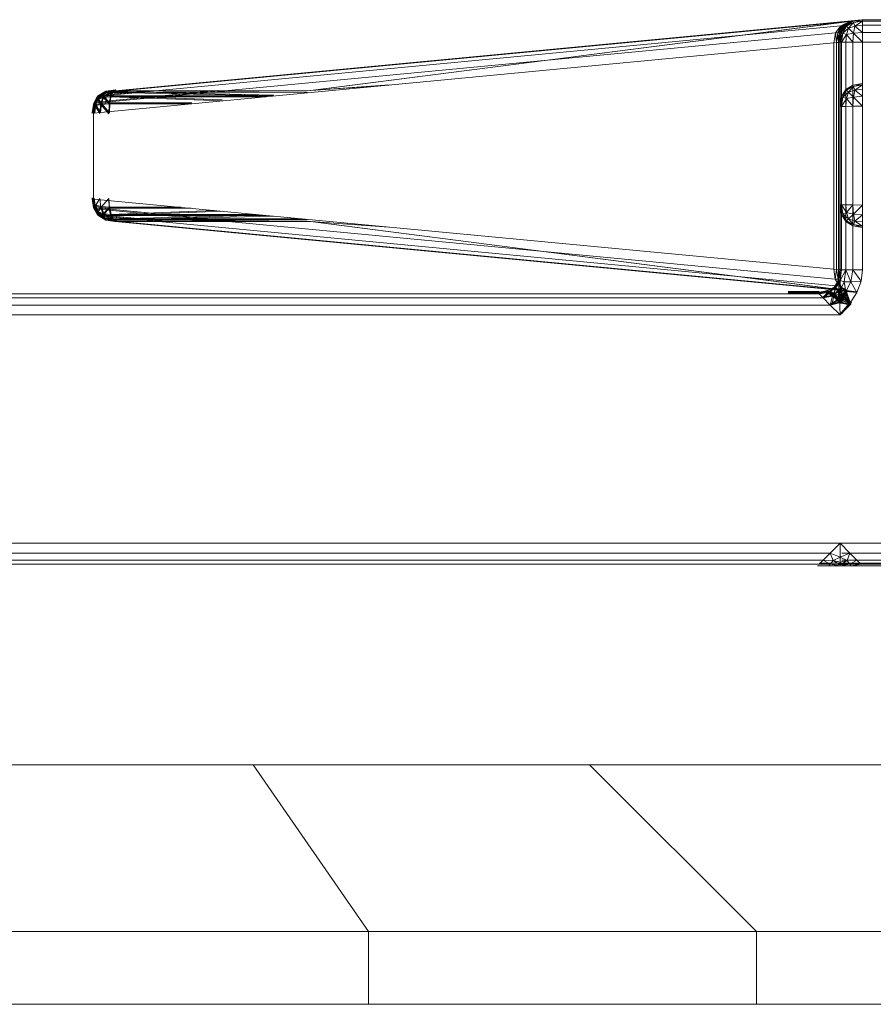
# Model space of a CAD drawing. Header units: millimetres. Extents: x 1 to 3476, y -521 to 159.
# Tile 56 of 130: x 1754 to 1777, y 133 to 159. Entities that reach past the tile are written whole.
import ezdxf

# ---------------------------------------------------------------- set-up
doc = ezdxf.new("R2010")
doc.units = ezdxf.units.MM
doc.layers.add('VG491211CA_dwg', color=8, linetype='Continuous', lineweight=9)

# ---------------------------------------------------------------- blocks, each defined once
blk = doc.blocks.new('VG491211CA_dwg-300031-Północ')
at = {"color": 18, "lineweight": 9}
for p, q in [((-150.693, 156.844), (-130.865, 158.727)), ((-130.624, 158.845), (-150.511, 156.956)), ((-150.258, 156.992), (-130.303, 158.889)), ((-130.287, 158.889), (-150.257, 156.992)), ((-130.287, 158.889), (-145.038, 156.997)), ((-145.031, 156.997), (-130.303, 158.889)), ((-131.01, 158.537), (-130.865, 158.727)), ((-130.865, 158.727), (-130.951, 158.541)), ((-130.842, 158.711), (-130.951, 158.541)), ((-130.902, 158.543), (-130.778, 158.717)), ((-130.842, 158.711), (-130.902, 158.543)), ((-130.902, 158.543), (-130.818, 158.695)), ((-130.87, 158.548), (-130.737, 158.739)), ((-130.87, 158.548), (-130.778, 158.717)), ((-130.624, 158.845), (-130.865, 158.727)), ((-130.865, 158.727), (-130.842, 158.711)), ((-130.849, 158.552), (-130.737, 158.74)), ((-130.737, 158.739), (-130.849, 158.552)), ((-130.849, 158.552), (-130.718, 158.721)), ((-130.624, 158.845), (-130.842, 158.711)), ((-130.605, 158.839), (-130.842, 158.711)), ((-130.842, 158.711), (-130.818, 158.695)), ((-130.605, 158.839), (-130.818, 158.695)), ((-130.818, 158.695), (-130.778, 158.717)), ((-130.718, 158.721), (-130.812, 158.533)), ((-130.812, 158.533), (-130.662, 158.665)), ((-130.549, 158.852), (-130.778, 158.717)), ((-130.778, 158.717), (-130.605, 158.839)), ((-130.778, 158.717), (-130.737, 158.739)), ((-130.737, 158.739), (-130.549, 158.852)), ((-130.737, 158.74), (-130.549, 158.852)), ((-130.718, 158.721), (-130.737, 158.74)), ((-130.549, 158.852), (-130.718, 158.721)), ((-130.531, 158.815), (-130.718, 158.721)), ((-130.662, 158.665), (-130.718, 158.721)), ((-130.662, 158.665), (-130.718, 158.496)), ((-130.531, 158.815), (-130.662, 158.665)), ((-130.493, 158.721), (-130.662, 158.665)), ((-130.531, 158.533), (-130.662, 158.665)), ((-130.287, 158.889), (-130.624, 158.845)), ((-130.605, 158.839), (-130.624, 158.845)), ((-130.287, 158.889), (-130.605, 158.839)), ((-130.549, 158.852), (-130.605, 158.839)), ((-130.549, 158.852), (-130.287, 158.89)), ((-130.549, 158.852), (-130.287, 158.889)), ((-130.531, 158.815), (-130.549, 158.852)), ((-130.287, 158.89), (-130.531, 158.815)), ((-130.287, 158.852), (-130.531, 158.815)), ((-130.493, 158.721), (-130.531, 158.815)), ((-130.531, 158.533), (-130.493, 158.721)), ((-130.287, 158.852), (-130.493, 158.721)), ((-130.287, 158.74), (-130.493, 158.721)), ((-130.287, 158.552), (-130.493, 158.721)), ((-118.16, 158.89), (-130.303, 158.889)), ((-118.16, 158.89), (-130.287, 158.89)), ((-130.287, 158.89), (-130.287, 158.852)), ((-130.287, 158.889), (-118.16, 158.89)), ((-118.16, 158.852), (-130.287, 158.852)), ((-130.287, 158.852), (-130.287, 158.74)), ((-118.16, 158.74), (-130.287, 158.74)), ((-130.287, 158.74), (-130.287, 158.552)), ((-150.802, 156.657), (-131.01, 158.537)), ((-131.058, 158.273), (-131.01, 158.537)), ((-131.01, 158.537), (-130.951, 158.541)), ((-131.01, 158.537), (-130.983, 158.28)), ((-130.951, 158.541), (-130.983, 158.28)), ((-130.951, 158.541), (-130.902, 158.543)), ((-130.951, 158.541), (-130.93, 158.285)), ((-130.93, 158.285), (-130.87, 158.548)), ((-130.93, 158.285), (-130.902, 158.543)), ((-130.902, 158.543), (-130.87, 158.548)), ((-130.898, 158.289), (-130.849, 158.552)), ((-130.898, 158.289), (-130.87, 158.548)), ((-130.849, 158.552), (-130.887, 158.29)), ((-130.887, 158.29), (-130.849, 158.552)), ((-130.887, 158.29), (-130.812, 158.533)), ((-130.87, 158.548), (-130.849, 158.552)), ((-130.849, 158.552), (-130.812, 158.533)), ((-130.812, 158.533), (-130.849, 158.29)), ((-130.849, 158.29), (-130.718, 158.496)), ((-130.812, 158.533), (-130.718, 158.496)), ((-130.718, 158.496), (-130.737, 158.29)), ((-130.718, 158.496), (-130.531, 158.533)), ((-130.549, 158.29), (-130.718, 158.496)), ((-130.549, 158.29), (-130.531, 158.533)), ((-130.531, 158.533), (-130.287, 158.552)), ((-130.287, 158.29), (-130.531, 158.533)), ((-130.287, 158.552), (-118.16, 158.552)), ((-130.287, 158.552), (-130.287, 158.29)), ((-150.838, 156.395), (-131.058, 158.273)), ((-130.983, 158.28), (-131.058, 158.273)), ((-131.058, 158.273), (-131.058, 152.22)), ((-130.93, 158.285), (-130.983, 158.28)), ((-130.983, 158.28), (-130.983, 152.213)), ((-130.898, 158.289), (-130.93, 158.285)), ((-130.93, 152.208), (-130.93, 158.285)), ((-130.887, 158.29), (-130.898, 158.289)), ((-130.898, 152.205), (-130.898, 158.289)), ((-130.887, 152.204), (-130.887, 158.29)), ((-130.887, 158.29), (-130.887, 152.204)), ((-130.849, 158.29), (-130.887, 158.29)), ((-130.849, 158.29), (-130.849, 152.204)), ((-130.737, 158.29), (-130.849, 158.29)), ((-130.549, 158.29), (-130.737, 158.29)), ((-130.737, 158.29), (-130.737, 152.204)), ((-130.549, 152.204), (-130.549, 158.29)), ((-130.287, 158.29), (-130.549, 158.29)), ((-130.287, 152.204), (-130.287, 158.29)), ((-130.287, 158.29), (-118.16, 158.29)), ((-145.038, 156.997), (-142.929, 157.146)), ((-145.038, 156.997), (-143.094, 157.13)), ((-142.946, 157.144), (-145.031, 156.997)), ((-130.55, 157.142), (-130.737, 157.026)), ((-130.737, 157.026), (-130.55, 157.142)), ((-130.55, 157.142), (-130.718, 157.007)), ((-130.55, 157.142), (-130.718, 157.007)), ((-130.531, 157.104), (-130.718, 157.007)), ((-130.718, 157.007), (-130.531, 157.104)), ((-130.531, 157.104), (-130.662, 156.952)), ((-130.531, 157.104), (-130.662, 156.952)), ((-130.287, 157.184), (-130.55, 157.142)), ((-130.55, 157.142), (-130.287, 157.184)), ((-130.531, 157.104), (-130.55, 157.142)), ((-130.55, 157.142), (-130.531, 157.104)), ((-130.287, 157.184), (-130.531, 157.104)), ((-130.287, 157.184), (-130.531, 157.104)), ((-130.287, 157.147), (-130.531, 157.104)), ((-130.531, 157.104), (-130.287, 157.147)), ((-130.493, 157.011), (-130.531, 157.104)), ((-130.531, 157.104), (-130.493, 157.011)), ((-130.287, 157.147), (-130.493, 157.011)), ((-130.287, 157.147), (-130.493, 157.011)), ((-150.735, 156.82), (-150.836, 156.632)), ((-150.835, 156.632), (-150.734, 156.82)), ((-150.732, 156.846), (-150.833, 156.658)), ((-150.819, 156.658), (-150.718, 156.846)), ((-147.248, 156.995), (-150.803, 156.657)), ((-150.803, 156.657), (-150.694, 156.844)), ((-150.803, 156.657), (-150.735, 156.82)), ((-150.693, 156.844), (-150.802, 156.657)), ((-150.802, 156.657), (-150.734, 156.82)), ((-147.517, 156.995), (-150.8, 156.683)), ((-150.8, 156.683), (-150.691, 156.87)), ((-150.8, 156.683), (-150.732, 156.846)), ((-150.786, 156.683), (-147.5, 156.995)), ((-150.677, 156.87), (-150.786, 156.683)), ((-150.786, 156.683), (-150.718, 156.846)), ((-150.512, 156.956), (-150.735, 156.82)), ((-150.564, 156.912), (-150.735, 156.82)), ((-150.735, 156.82), (-150.694, 156.844)), ((-150.728, 156.759), (-150.735, 156.82)), ((-150.511, 156.956), (-150.734, 156.82)), ((-150.734, 156.82), (-150.563, 156.912)), ((-150.734, 156.82), (-150.693, 156.844)), ((-150.727, 156.759), (-150.734, 156.82)), ((-150.509, 156.982), (-150.732, 156.846)), ((-150.561, 156.938), (-150.732, 156.846)), ((-150.732, 156.846), (-150.691, 156.87)), ((-150.725, 156.785), (-150.732, 156.846)), ((-150.564, 156.912), (-150.728, 156.759)), ((-150.563, 156.912), (-150.727, 156.759)), ((-150.561, 156.938), (-150.725, 156.785)), ((-150.725, 156.785), (-150.578, 156.84)), ((-150.496, 156.982), (-150.718, 156.846)), ((-150.718, 156.846), (-150.547, 156.938)), ((-150.718, 156.846), (-150.677, 156.87)), ((-150.712, 156.785), (-150.718, 156.846)), ((-150.547, 156.938), (-150.712, 156.785)), ((-150.565, 156.84), (-150.712, 156.785)), ((-150.694, 156.844), (-149.127, 156.993)), ((-150.694, 156.844), (-150.512, 156.956)), ((-150.511, 156.956), (-150.693, 156.844)), ((-150.691, 156.87), (-149.398, 156.993)), ((-150.691, 156.87), (-150.509, 156.982)), ((-150.677, 156.87), (-149.383, 156.993)), ((-150.496, 156.982), (-150.677, 156.87)), ((-150.641, 156.65), (-150.578, 156.84)), ((-150.565, 156.84), (-150.628, 156.65)), ((-150.333, 156.949), (-150.581, 156.814)), ((-150.581, 156.814), (-150.564, 156.912)), ((-150.581, 156.814), (-150.386, 156.832)), ((-150.332, 156.949), (-150.58, 156.814)), ((-150.563, 156.912), (-150.58, 156.814)), ((-150.385, 156.832), (-150.58, 156.814)), ((-150.33, 156.975), (-150.578, 156.84)), ((-150.578, 156.84), (-150.561, 156.938)), ((-150.578, 156.84), (-150.384, 156.858)), ((-150.416, 156.668), (-150.578, 156.84)), ((-150.317, 156.975), (-150.565, 156.84)), ((-150.547, 156.938), (-150.565, 156.84)), ((-150.37, 156.858), (-150.565, 156.84)), ((-150.403, 156.668), (-150.565, 156.84)), ((-150.258, 156.992), (-150.564, 156.912)), ((-150.564, 156.912), (-150.512, 156.956)), ((-150.333, 156.949), (-150.564, 156.912)), ((-150.257, 156.992), (-150.563, 156.912)), ((-150.511, 156.956), (-150.563, 156.912)), ((-150.563, 156.912), (-150.332, 156.949)), ((-150.255, 157.018), (-150.561, 156.938)), ((-150.561, 156.938), (-150.509, 156.982)), ((-150.33, 156.975), (-150.561, 156.938)), ((-150.242, 157.018), (-150.547, 156.938)), ((-150.496, 156.982), (-150.547, 156.938)), ((-150.547, 156.938), (-150.317, 156.975)), ((-150.512, 156.956), (-150.258, 156.992)), ((-150.257, 156.992), (-150.511, 156.956)), ((-150.509, 156.982), (-150.255, 157.018)), ((-150.242, 157.018), (-150.496, 156.982)), ((-150.386, 156.832), (-150.418, 156.642)), ((-150.417, 156.642), (-150.385, 156.832)), ((-150.384, 156.858), (-150.416, 156.668)), ((-150.403, 156.668), (-150.37, 156.858)), ((-150.333, 156.949), (-150.386, 156.832)), ((-150.386, 156.832), (-146.222, 156.833)), ((-150.386, 156.832), (-147.393, 156.722)), ((-150.385, 156.832), (-150.332, 156.949)), ((-146.222, 156.833), (-150.385, 156.832)), ((-147.394, 156.722), (-150.385, 156.832)), ((-150.33, 156.975), (-150.384, 156.858)), ((-150.384, 156.858), (-146.199, 156.859)), ((-150.384, 156.858), (-147.406, 156.745)), ((-150.37, 156.858), (-150.317, 156.975)), ((-146.199, 156.859), (-150.37, 156.858)), ((-147.404, 156.745), (-150.37, 156.858)), ((-146.023, 156.852), (-150.333, 156.949)), ((-150.332, 156.949), (-150.257, 156.992)), ((-150.332, 156.949), (-145.132, 156.952)), ((-150.332, 156.949), (-146.024, 156.852)), ((-146.032, 156.875), (-150.33, 156.975)), ((-150.317, 156.975), (-146.032, 156.875)), ((-145.031, 156.997), (-150.258, 156.992)), ((-150.257, 156.992), (-145.038, 156.997)), ((-150.257, 156.992), (-145.132, 156.952)), ((-130.887, 156.573), (-130.85, 156.836)), ((-130.85, 156.836), (-130.887, 156.573)), ((-130.887, 156.573), (-130.812, 156.818)), ((-130.887, 156.573), (-130.812, 156.818)), ((-130.85, 156.836), (-130.737, 157.026)), ((-130.737, 157.026), (-130.85, 156.836)), ((-130.85, 156.836), (-130.718, 157.007)), ((-130.85, 156.836), (-130.718, 157.007)), ((-130.812, 156.818), (-130.85, 156.836)), ((-130.85, 156.836), (-130.812, 156.818)), ((-130.85, 156.573), (-130.812, 156.818)), ((-130.812, 156.818), (-130.85, 156.573)), ((-130.812, 156.818), (-130.718, 157.007)), ((-130.718, 157.007), (-130.812, 156.818)), ((-130.812, 156.818), (-130.662, 156.952)), ((-130.812, 156.818), (-130.662, 156.952)), ((-130.718, 156.782), (-130.812, 156.818)), ((-130.812, 156.818), (-130.718, 156.782)), ((-130.737, 157.026), (-130.718, 157.007)), ((-130.718, 157.007), (-130.737, 157.026)), ((-130.718, 157.007), (-130.662, 156.952)), ((-130.662, 156.952), (-130.718, 157.007)), ((-130.662, 156.952), (-130.718, 156.782)), ((-130.718, 156.782), (-130.662, 156.952)), ((-130.718, 156.782), (-130.531, 156.823)), ((-130.531, 156.823), (-130.718, 156.782)), ((-130.493, 157.011), (-130.662, 156.952)), ((-130.662, 156.952), (-130.493, 157.011)), ((-130.531, 156.823), (-130.662, 156.952)), ((-130.531, 156.823), (-130.662, 156.952)), ((-130.55, 156.579), (-130.531, 156.823)), ((-130.531, 156.823), (-130.55, 156.579)), ((-130.531, 156.823), (-130.493, 157.011)), ((-130.493, 157.011), (-130.531, 156.823)), ((-130.531, 156.823), (-130.287, 156.847)), ((-130.287, 156.847), (-130.531, 156.823)), ((-130.287, 156.584), (-130.531, 156.823)), ((-130.287, 156.584), (-130.531, 156.823)), ((-130.287, 157.034), (-130.493, 157.011)), ((-130.493, 157.011), (-130.287, 157.034)), ((-130.287, 156.847), (-130.493, 157.011)), ((-130.287, 156.847), (-130.493, 157.011)), ((-150.836, 156.632), (-150.878, 156.388)), ((-150.878, 156.388), (-150.799, 156.589)), ((-150.877, 156.388), (-150.835, 156.632)), ((-150.877, 156.388), (-150.798, 156.589)), ((-150.833, 156.658), (-150.875, 156.414)), ((-150.875, 156.414), (-150.796, 156.615)), ((-150.861, 156.414), (-150.819, 156.658)), ((-150.861, 156.414), (-150.782, 156.615)), ((-150.839, 156.395), (-150.803, 156.657)), ((-150.839, 156.395), (-150.836, 156.632)), ((-150.802, 156.657), (-150.838, 156.395)), ((-150.838, 156.395), (-150.835, 156.632)), ((-150.836, 156.632), (-150.728, 156.759)), ((-150.836, 156.421), (-150.8, 156.683)), ((-150.836, 156.421), (-150.833, 156.658)), ((-150.803, 156.657), (-150.836, 156.632)), ((-150.836, 156.632), (-150.799, 156.589)), ((-150.835, 156.632), (-150.727, 156.759)), ((-150.835, 156.632), (-150.802, 156.657)), ((-150.798, 156.589), (-150.835, 156.632)), ((-150.833, 156.658), (-150.725, 156.785)), ((-150.8, 156.683), (-150.833, 156.658)), ((-150.833, 156.658), (-150.796, 156.615)), ((-150.786, 156.683), (-150.822, 156.421)), ((-150.822, 156.421), (-150.819, 156.658)), ((-150.822, 156.383), (-150.799, 156.589)), ((-150.798, 156.589), (-150.821, 156.383)), ((-150.819, 156.658), (-150.712, 156.785)), ((-150.819, 156.658), (-150.786, 156.683)), ((-150.782, 156.615), (-150.819, 156.658)), ((-150.819, 156.409), (-150.796, 156.615)), ((-150.782, 156.615), (-150.806, 156.409)), ((-150.799, 156.589), (-150.728, 156.759)), ((-150.799, 156.589), (-150.644, 156.624)), ((-150.673, 156.38), (-150.799, 156.589)), ((-150.727, 156.759), (-150.798, 156.589)), ((-150.643, 156.624), (-150.798, 156.589)), ((-150.672, 156.38), (-150.798, 156.589)), ((-150.796, 156.615), (-150.725, 156.785)), ((-150.796, 156.615), (-150.641, 156.65)), ((-150.67, 156.406), (-150.796, 156.615)), ((-150.712, 156.785), (-150.782, 156.615)), ((-150.628, 156.65), (-150.782, 156.615)), ((-150.656, 156.406), (-150.782, 156.615)), ((-150.728, 156.759), (-150.581, 156.814)), ((-150.644, 156.624), (-150.728, 156.759)), ((-150.58, 156.814), (-150.727, 156.759)), ((-150.643, 156.624), (-150.727, 156.759)), ((-150.641, 156.65), (-150.725, 156.785)), ((-150.628, 156.65), (-150.712, 156.785)), ((-150.673, 156.38), (-150.644, 156.624)), ((-150.643, 156.624), (-150.672, 156.38)), ((-150.67, 156.406), (-150.641, 156.65)), ((-150.628, 156.65), (-150.656, 156.406)), ((-150.644, 156.624), (-150.581, 156.814)), ((-150.644, 156.624), (-150.418, 156.642)), ((-150.429, 156.379), (-150.644, 156.624)), ((-150.58, 156.814), (-150.643, 156.624)), ((-150.417, 156.642), (-150.643, 156.624)), ((-150.428, 156.379), (-150.643, 156.624)), ((-150.641, 156.65), (-150.416, 156.668)), ((-150.427, 156.405), (-150.641, 156.65)), ((-150.403, 156.668), (-150.628, 156.65)), ((-150.413, 156.405), (-150.628, 156.65)), ((-150.418, 156.642), (-150.581, 156.814)), ((-150.417, 156.642), (-150.58, 156.814)), ((-150.418, 156.642), (-150.429, 156.379)), ((-150.428, 156.379), (-150.417, 156.642)), ((-150.416, 156.668), (-150.427, 156.405)), ((-150.418, 156.642), (-148.232, 156.642)), ((-148.232, 156.642), (-150.417, 156.642)), ((-150.416, 156.668), (-148.213, 156.668)), ((-150.413, 156.405), (-150.403, 156.668)), ((-148.213, 156.668), (-150.403, 156.668)), ((-130.887, 153.948), (-130.887, 156.573)), ((-130.887, 156.573), (-130.85, 156.573)), ((-130.887, 156.573), (-130.887, 153.948)), ((-130.85, 156.573), (-130.887, 156.573)), ((-130.85, 156.573), (-130.718, 156.782)), ((-130.85, 156.573), (-130.718, 156.782)), ((-130.85, 156.573), (-130.737, 156.575)), ((-130.737, 156.575), (-130.85, 156.573)), ((-130.85, 153.947), (-130.85, 156.573)), ((-130.85, 156.573), (-130.85, 153.947)), ((-130.718, 156.782), (-130.737, 156.575)), ((-130.737, 156.575), (-130.718, 156.782)), ((-130.55, 156.579), (-130.737, 156.575)), ((-130.737, 156.575), (-130.55, 156.579)), ((-130.737, 156.575), (-130.737, 153.945)), ((-130.737, 153.945), (-130.737, 156.575)), ((-130.55, 156.579), (-130.718, 156.782)), ((-130.55, 156.579), (-130.718, 156.782)), ((-130.287, 156.584), (-130.55, 156.579)), ((-130.55, 156.579), (-130.287, 156.584)), ((-130.55, 153.941), (-130.55, 156.579)), ((-130.55, 156.579), (-130.55, 153.941)), ((-150.838, 154.098), (-150.838, 156.395)), ((-150.878, 154.105), (-150.799, 153.904)), ((-150.878, 154.105), (-150.836, 153.861)), ((-150.835, 153.861), (-150.877, 154.105)), ((-150.877, 154.105), (-150.798, 153.904)), ((-150.875, 154.131), (-150.833, 153.887)), ((-150.819, 153.887), (-150.861, 154.131)), ((-150.803, 153.836), (-150.839, 154.098)), ((-150.839, 154.098), (-150.836, 153.861)), ((-131.058, 152.22), (-150.838, 154.098)), ((-150.838, 154.098), (-150.802, 153.836)), ((-150.838, 154.098), (-150.835, 153.861)), ((-150.8, 153.862), (-150.836, 154.124)), ((-150.836, 154.124), (-150.833, 153.887)), ((-150.796, 153.93), (-150.833, 153.887)), ((-150.822, 154.124), (-150.786, 153.862)), ((-150.822, 154.124), (-150.819, 153.887)), ((-150.799, 153.904), (-150.822, 154.11)), ((-150.821, 154.11), (-150.798, 153.904)), ((-150.819, 153.887), (-150.782, 153.93)), ((-150.673, 154.113), (-150.799, 153.904)), ((-150.672, 154.113), (-150.798, 153.904)), ((-150.725, 153.76), (-150.796, 153.93)), ((-150.641, 153.895), (-150.796, 153.93)), ((-150.782, 153.93), (-150.712, 153.76)), ((-150.782, 153.93), (-150.628, 153.895)), ((-150.644, 153.869), (-150.673, 154.113)), ((-150.672, 154.113), (-150.643, 153.869)), ((-150.429, 154.114), (-150.644, 153.869)), ((-150.428, 154.114), (-150.643, 153.869)), ((-150.429, 154.114), (-150.418, 153.851)), ((-150.417, 153.851), (-150.428, 154.114)), ((-130.887, 153.948), (-130.85, 153.685)), ((-130.85, 153.685), (-130.887, 153.948)), ((-130.85, 153.947), (-130.887, 153.948)), ((-130.887, 153.948), (-130.85, 153.947)), ((-130.887, 153.948), (-130.812, 153.703)), ((-130.887, 153.948), (-130.812, 153.703)), ((-130.737, 153.945), (-130.85, 153.947)), ((-130.85, 153.947), (-130.737, 153.945)), ((-130.812, 153.703), (-130.85, 153.947)), ((-130.85, 153.947), (-130.718, 153.738)), ((-130.85, 153.947), (-130.718, 153.738)), ((-130.85, 153.947), (-130.812, 153.703)), ((-130.737, 153.945), (-130.55, 153.941)), ((-130.55, 153.941), (-130.737, 153.945)), ((-130.737, 153.945), (-130.718, 153.738)), ((-130.718, 153.738), (-130.737, 153.945)), ((-130.55, 153.941), (-130.718, 153.738)), ((-130.55, 153.941), (-130.718, 153.738)), ((-130.55, 153.941), (-130.287, 153.936)), ((-130.287, 153.936), (-130.55, 153.941)), ((-130.531, 153.697), (-130.55, 153.941)), ((-130.55, 153.941), (-130.531, 153.697)), ((-130.287, 153.936), (-130.531, 153.697)), ((-130.287, 153.936), (-130.531, 153.697)), ((-150.799, 153.904), (-150.836, 153.861)), ((-150.836, 153.861), (-150.728, 153.734)), ((-150.836, 153.861), (-150.735, 153.673)), ((-150.836, 153.861), (-150.803, 153.836)), ((-150.835, 153.861), (-150.798, 153.904)), ((-150.734, 153.673), (-150.835, 153.861)), ((-150.835, 153.861), (-150.727, 153.734)), ((-150.802, 153.836), (-150.835, 153.861)), ((-150.833, 153.887), (-150.725, 153.76)), ((-150.833, 153.887), (-150.732, 153.699)), ((-150.833, 153.887), (-150.8, 153.862)), ((-150.718, 153.699), (-150.819, 153.887)), ((-150.819, 153.887), (-150.712, 153.76)), ((-150.786, 153.862), (-150.819, 153.887)), ((-150.803, 153.836), (-147.248, 153.498)), ((-150.694, 153.649), (-150.803, 153.836)), ((-150.803, 153.836), (-150.735, 153.673)), ((-131.019, 151.957), (-150.802, 153.836)), ((-150.802, 153.836), (-150.693, 153.649)), ((-150.802, 153.836), (-150.734, 153.673)), ((-150.8, 153.862), (-147.239, 153.524)), ((-150.691, 153.675), (-150.8, 153.862)), ((-150.8, 153.862), (-150.732, 153.699)), ((-150.728, 153.734), (-150.799, 153.904)), ((-150.644, 153.869), (-150.799, 153.904)), ((-150.798, 153.904), (-150.727, 153.734)), ((-150.798, 153.904), (-150.643, 153.869)), ((-146.946, 153.498), (-150.786, 153.862)), ((-150.786, 153.862), (-150.677, 153.675)), ((-150.786, 153.862), (-150.718, 153.699)), ((-150.735, 153.673), (-150.728, 153.734)), ((-150.694, 153.649), (-150.735, 153.673)), ((-150.735, 153.673), (-150.564, 153.581)), ((-150.512, 153.537), (-150.735, 153.673)), ((-150.727, 153.734), (-150.734, 153.673)), ((-150.734, 153.673), (-150.693, 153.649)), ((-150.563, 153.581), (-150.734, 153.673)), ((-150.511, 153.537), (-150.734, 153.673)), ((-150.732, 153.699), (-150.725, 153.76)), ((-150.691, 153.675), (-150.732, 153.699)), ((-150.732, 153.699), (-150.561, 153.607)), ((-150.509, 153.563), (-150.732, 153.699)), ((-150.644, 153.869), (-150.728, 153.734)), ((-150.564, 153.581), (-150.728, 153.734)), ((-150.581, 153.679), (-150.728, 153.734)), ((-150.643, 153.869), (-150.727, 153.734)), ((-150.727, 153.734), (-150.58, 153.679)), ((-150.563, 153.581), (-150.727, 153.734)), ((-150.641, 153.895), (-150.725, 153.76)), ((-150.561, 153.607), (-150.725, 153.76)), ((-150.578, 153.705), (-150.725, 153.76)), ((-150.712, 153.76), (-150.718, 153.699)), ((-150.718, 153.699), (-150.677, 153.675)), ((-150.547, 153.607), (-150.718, 153.699)), ((-150.496, 153.563), (-150.718, 153.699)), ((-150.628, 153.895), (-150.712, 153.76)), ((-150.712, 153.76), (-150.565, 153.705)), ((-150.547, 153.607), (-150.712, 153.76)), ((-149.122, 153.526), (-150.691, 153.675)), ((-150.509, 153.563), (-150.691, 153.675)), ((-150.677, 153.675), (-148.829, 153.5)), ((-150.677, 153.675), (-150.496, 153.563)), ((-150.581, 153.679), (-150.644, 153.869)), ((-150.418, 153.851), (-150.644, 153.869)), ((-150.643, 153.869), (-150.58, 153.679)), ((-150.643, 153.869), (-150.417, 153.851)), ((-150.578, 153.705), (-150.641, 153.895)), ((-150.416, 153.877), (-150.641, 153.895)), ((-150.628, 153.895), (-150.565, 153.705)), ((-150.628, 153.895), (-150.403, 153.877)), ((-150.418, 153.851), (-150.581, 153.679)), ((-150.564, 153.581), (-150.581, 153.679)), ((-150.333, 153.544), (-150.581, 153.679)), ((-150.386, 153.661), (-150.581, 153.679)), ((-150.417, 153.851), (-150.58, 153.679)), ((-150.58, 153.679), (-150.563, 153.581)), ((-150.58, 153.679), (-150.385, 153.661)), ((-150.332, 153.544), (-150.58, 153.679)), ((-150.416, 153.877), (-150.578, 153.705)), ((-150.561, 153.607), (-150.578, 153.705)), ((-150.33, 153.57), (-150.578, 153.705)), ((-150.384, 153.687), (-150.578, 153.705)), ((-150.403, 153.877), (-150.565, 153.705)), ((-150.565, 153.705), (-150.547, 153.607)), ((-150.565, 153.705), (-150.37, 153.687)), ((-150.317, 153.57), (-150.565, 153.705)), ((-148.232, 153.851), (-150.418, 153.851)), ((-150.418, 153.851), (-150.386, 153.661)), ((-150.417, 153.851), (-148.232, 153.851)), ((-150.385, 153.661), (-150.417, 153.851)), ((-148.506, 153.877), (-150.416, 153.877)), ((-150.416, 153.877), (-150.384, 153.687)), ((-150.403, 153.877), (-148.506, 153.877)), ((-150.37, 153.687), (-150.403, 153.877)), ((-147.393, 153.771), (-150.386, 153.661)), ((-146.222, 153.66), (-150.386, 153.661)), ((-150.386, 153.661), (-150.333, 153.544)), ((-150.385, 153.661), (-147.394, 153.771)), ((-150.332, 153.544), (-150.385, 153.661)), ((-150.385, 153.661), (-146.222, 153.66)), ((-147.616, 153.792), (-150.384, 153.687)), ((-146.496, 153.686), (-150.384, 153.687)), ((-150.384, 153.687), (-150.33, 153.57)), ((-150.37, 153.687), (-147.614, 153.792)), ((-150.317, 153.57), (-150.37, 153.687)), ((-150.37, 153.687), (-146.496, 153.686)), ((-150.33, 153.57), (-146.27, 153.664)), ((-146.27, 153.664), (-150.317, 153.57)), ((-130.85, 153.685), (-130.812, 153.703)), ((-130.812, 153.703), (-130.85, 153.685)), ((-130.85, 153.685), (-130.737, 153.495)), ((-130.737, 153.495), (-130.85, 153.685)), ((-130.85, 153.685), (-130.718, 153.513)), ((-130.85, 153.685), (-130.718, 153.513)), ((-130.812, 153.703), (-130.718, 153.738)), ((-130.718, 153.738), (-130.812, 153.703)), ((-130.718, 153.513), (-130.812, 153.703)), ((-130.812, 153.703), (-130.662, 153.568)), ((-130.812, 153.703), (-130.662, 153.568)), ((-130.812, 153.703), (-130.718, 153.513)), ((-130.531, 153.697), (-130.718, 153.738)), ((-130.718, 153.738), (-130.662, 153.568)), ((-130.662, 153.568), (-130.718, 153.738)), ((-130.718, 153.738), (-130.531, 153.697)), ((-130.531, 153.697), (-130.662, 153.568)), ((-130.531, 153.697), (-130.662, 153.568)), ((-130.493, 153.509), (-130.531, 153.697)), ((-130.287, 153.674), (-130.531, 153.697)), ((-130.531, 153.697), (-130.493, 153.509)), ((-130.531, 153.697), (-130.287, 153.674)), ((-130.287, 153.674), (-130.493, 153.509)), ((-130.287, 153.674), (-130.493, 153.509)), ((-149.126, 153.5), (-150.694, 153.649)), ((-150.512, 153.537), (-150.694, 153.649)), ((-150.693, 153.649), (-130.903, 151.77)), ((-150.693, 153.649), (-150.511, 153.537)), ((-150.564, 153.581), (-150.333, 153.544)), ((-150.512, 153.537), (-150.564, 153.581)), ((-150.258, 153.501), (-150.564, 153.581)), ((-150.563, 153.581), (-150.511, 153.537)), ((-150.332, 153.544), (-150.563, 153.581)), ((-150.257, 153.501), (-150.563, 153.581)), ((-150.561, 153.607), (-150.33, 153.57)), ((-150.509, 153.563), (-150.561, 153.607)), ((-150.255, 153.527), (-150.561, 153.607)), ((-150.547, 153.607), (-150.496, 153.563)), ((-150.317, 153.57), (-150.547, 153.607)), ((-150.242, 153.527), (-150.547, 153.607)), ((-150.258, 153.501), (-150.512, 153.537)), ((-150.511, 153.537), (-130.71, 151.657)), ((-150.511, 153.537), (-150.257, 153.501)), ((-150.255, 153.527), (-150.509, 153.563)), ((-150.496, 153.563), (-150.242, 153.527)), ((-150.333, 153.544), (-146.023, 153.641)), ((-146.024, 153.641), (-150.332, 153.544)), ((-145.132, 153.541), (-150.332, 153.544)), ((-150.257, 153.501), (-150.332, 153.544)), ((-145.293, 153.567), (-150.317, 153.57)), ((-130.456, 151.619), (-150.258, 153.501)), ((-150.258, 153.501), (-145.031, 153.496)), ((-145.132, 153.541), (-150.257, 153.501)), ((-145.038, 153.496), (-150.257, 153.501)), ((-150.257, 153.501), (-130.439, 151.619)), ((-145.293, 153.567), (-150.242, 153.527)), ((-142.927, 153.347), (-145.038, 153.496)), ((-145.038, 153.496), (-130.439, 151.619)), ((-145.031, 153.496), (-142.946, 153.349)), ((-130.456, 151.619), (-145.031, 153.496)), ((-130.737, 153.495), (-130.718, 153.513)), ((-130.718, 153.513), (-130.737, 153.495)), ((-130.55, 153.379), (-130.737, 153.495)), ((-130.737, 153.495), (-130.55, 153.379)), ((-130.718, 153.513), (-130.662, 153.568)), ((-130.662, 153.568), (-130.718, 153.513)), ((-130.531, 153.416), (-130.718, 153.513)), ((-130.55, 153.379), (-130.718, 153.513)), ((-130.718, 153.513), (-130.531, 153.416)), ((-130.55, 153.379), (-130.718, 153.513)), ((-130.662, 153.568), (-130.493, 153.509)), ((-130.662, 153.568), (-130.493, 153.509)), ((-130.531, 153.416), (-130.662, 153.568)), ((-130.531, 153.416), (-130.662, 153.568)), ((-130.531, 153.416), (-130.55, 153.379)), ((-130.55, 153.379), (-130.531, 153.416)), ((-130.493, 153.509), (-130.531, 153.416)), ((-130.531, 153.416), (-130.493, 153.509)), ((-130.287, 153.374), (-130.531, 153.416)), ((-130.287, 153.336), (-130.531, 153.416)), ((-130.531, 153.416), (-130.287, 153.374)), ((-130.287, 153.336), (-130.531, 153.416)), ((-130.493, 153.509), (-130.287, 153.486)), ((-130.493, 153.509), (-130.287, 153.486)), ((-130.287, 153.374), (-130.493, 153.509)), ((-130.287, 153.374), (-130.493, 153.509)), ((-130.287, 153.336), (-130.55, 153.379)), ((-130.55, 153.379), (-130.287, 153.336)), ((-131.019, 151.957), (-131.058, 152.22)), ((-131.058, 152.22), (-130.983, 152.213)), ((-130.983, 152.213), (-131.019, 151.957)), ((-130.983, 152.213), (-130.93, 152.208)), ((-130.983, 152.213), (-130.942, 151.953)), ((-130.93, 152.208), (-130.942, 151.953)), ((-130.934, 151.946), (-130.93, 152.208)), ((-130.934, 151.946), (-130.898, 152.205)), ((-130.887, 152.204), (-130.934, 151.946)), ((-130.93, 152.208), (-130.898, 152.205)), ((-130.925, 151.93), (-130.93, 152.208)), ((-130.887, 152.204), (-130.924, 151.941)), ((-130.924, 151.941), (-130.887, 152.204)), ((-130.849, 152.204), (-130.924, 151.941)), ((-130.898, 152.205), (-130.887, 152.204)), ((-130.737, 152.204), (-130.888, 151.92)), ((-130.849, 152.204), (-130.888, 151.92)), ((-130.887, 152.204), (-130.849, 152.204)), ((-130.849, 152.204), (-130.737, 152.204)), ((-130.737, 152.204), (-130.774, 151.884)), ((-130.737, 152.204), (-130.549, 152.204)), ((-130.602, 151.889), (-130.737, 152.204)), ((-130.602, 151.889), (-130.549, 152.204)), ((-130.549, 152.204), (-130.287, 152.204)), ((-130.324, 151.904), (-130.549, 152.204)), ((-130.324, 151.904), (-130.287, 152.204)), ((-131.037, 151.754), (-130.934, 151.946)), ((-130.924, 151.941), (-131.037, 151.754)), ((-131.037, 151.754), (-130.924, 151.941)), ((-130.888, 151.92), (-131.037, 151.754)), ((-130.903, 151.77), (-131.019, 151.957)), ((-130.942, 151.953), (-131.019, 151.957)), ((-131.007, 151.732), (-130.934, 151.946)), ((-131.007, 151.732), (-130.925, 151.93)), ((-130.888, 151.92), (-131.002, 151.723)), ((-130.942, 151.953), (-130.862, 151.739)), ((-130.925, 151.93), (-130.942, 151.953)), ((-130.942, 151.953), (-130.903, 151.77)), ((-130.934, 151.946), (-130.925, 151.93)), ((-130.924, 151.941), (-130.934, 151.946)), ((-130.919, 151.667), (-130.925, 151.93)), ((-130.925, 151.93), (-130.862, 151.739)), ((-130.888, 151.92), (-130.924, 151.941)), ((-130.774, 151.884), (-130.888, 151.92)), ((-130.888, 151.92), (-130.887, 151.661)), ((-130.774, 151.884), (-130.887, 151.661)), ((-130.602, 151.889), (-130.774, 151.884)), ((-130.731, 151.623), (-130.774, 151.884)), ((-130.731, 151.623), (-130.602, 151.889)), ((-130.324, 151.904), (-130.602, 151.889)), ((-130.437, 151.604), (-130.602, 151.889)), ((-130.437, 151.604), (-130.324, 151.904)), ((-131.449, 151.566), (-200.966, 151.566)), ((-132.273, 151.63), (-131.445, 151.63)), ((-131.445, 151.63), (-132.273, 151.63)), ((-131.478, 151.63), (-132.273, 151.63)), ((-132.273, 151.63), (-131.478, 151.63)), ((-131.503, 151.604), (-132.273, 151.604)), ((-132.273, 151.604), (-131.503, 151.604)), ((-132.273, 151.604), (-131.487, 151.604)), ((-131.487, 151.604), (-132.273, 151.604)), ((-131.407, 151.592), (-132.273, 151.592)), ((-131.503, 151.604), (-131.241, 151.641)), ((-131.241, 151.641), (-131.503, 151.604)), ((-131.487, 151.604), (-131.224, 151.641)), ((-131.224, 151.641), (-131.487, 151.604)), ((-131.241, 151.641), (-131.466, 151.566)), ((-131.466, 151.566), (-131.241, 151.641)), ((-131.449, 151.566), (-131.224, 151.641)), ((-131.224, 151.641), (-131.449, 151.566)), ((-131.195, 151.601), (-131.449, 151.566)), ((-131.337, 151.454), (-131.449, 151.566)), ((-131.216, 151.667), (-131.441, 151.592)), ((-131.441, 151.592), (-131.216, 151.667)), ((-131.408, 151.592), (-131.182, 151.667)), ((-131.182, 151.667), (-131.407, 151.592)), ((-131.152, 151.627), (-131.407, 151.592)), ((-131.353, 151.454), (-131.211, 151.601)), ((-131.189, 151.605), (-131.352, 151.454)), ((-131.337, 151.454), (-131.173, 151.605)), ((-131.195, 151.601), (-131.337, 151.454)), ((-131.298, 151.48), (-131.131, 151.631)), ((-131.152, 151.627), (-131.295, 151.48)), ((-131.211, 151.601), (-131.241, 151.641)), ((-131.224, 151.641), (-131.037, 151.754)), ((-131.037, 151.754), (-131.224, 151.641)), ((-131.173, 151.605), (-131.224, 151.641)), ((-131.224, 151.641), (-131.195, 151.601)), ((-131.103, 151.506), (-131.211, 151.601)), ((-131.037, 151.754), (-131.195, 151.601)), ((-131.002, 151.723), (-131.195, 151.601)), ((-131.195, 151.601), (-131.087, 151.506)), ((-131.189, 151.605), (-131.07, 151.509)), ((-131.078, 151.532), (-131.186, 151.627)), ((-131.173, 151.605), (-131.037, 151.754)), ((-131.173, 151.605), (-131.007, 151.732)), ((-131.054, 151.509), (-131.173, 151.605)), ((-131.164, 151.631), (-131.045, 151.535)), ((-131.152, 151.627), (-131.044, 151.532)), ((-131.014, 151.536), (-131.131, 151.631)), ((-131.103, 151.506), (-130.903, 151.661)), ((-131.002, 151.723), (-131.087, 151.506)), ((-130.887, 151.661), (-131.087, 151.506)), ((-130.935, 151.666), (-131.07, 151.509)), ((-131.054, 151.509), (-131.007, 151.732)), ((-131.054, 151.509), (-130.919, 151.667)), ((-131.037, 151.754), (-131.002, 151.723)), ((-131.007, 151.732), (-131.037, 151.754)), ((-130.919, 151.667), (-131.007, 151.732)), ((-131.002, 151.723), (-130.887, 151.661)), ((-130.917, 151.342), (-130.935, 151.666)), ((-130.862, 151.739), (-130.919, 151.667)), ((-130.919, 151.667), (-130.776, 151.513)), ((-130.903, 151.327), (-130.919, 151.667)), ((-130.918, 151.422), (-130.903, 151.661)), ((-130.747, 151.623), (-130.918, 151.422)), ((-130.894, 151.353), (-130.911, 151.693)), ((-130.71, 151.657), (-130.903, 151.77)), ((-130.903, 151.77), (-130.862, 151.739)), ((-130.901, 151.422), (-130.887, 151.661)), ((-130.901, 151.422), (-130.731, 151.623)), ((-130.892, 151.448), (-130.878, 151.687)), ((-130.722, 151.649), (-130.892, 151.448)), ((-130.731, 151.623), (-130.887, 151.661)), ((-130.862, 151.739), (-130.776, 151.513)), ((-130.862, 151.739), (-130.706, 151.618)), ((-130.71, 151.657), (-130.862, 151.739)), ((-130.859, 151.448), (-130.845, 151.687)), ((-130.859, 151.448), (-130.689, 151.649)), ((-130.792, 151.513), (-130.722, 151.618)), ((-130.706, 151.618), (-130.776, 151.513)), ((-130.641, 151.304), (-130.747, 151.623)), ((-130.624, 151.304), (-130.731, 151.623)), ((-130.437, 151.604), (-130.731, 151.623)), ((-130.616, 151.33), (-130.722, 151.649)), ((-130.71, 151.657), (-130.706, 151.618)), ((-130.624, 151.304), (-130.437, 151.604)), ((-201.079, 151.454), (-131.337, 151.454)), ((-131.353, 151.454), (-131.103, 151.506)), ((-131.07, 151.509), (-131.352, 151.454)), ((-131.337, 151.454), (-131.054, 151.509)), ((-131.087, 151.506), (-131.337, 151.454)), ((-131.337, 151.454), (-131.149, 151.266)), ((-131.045, 151.535), (-131.328, 151.48)), ((-131.328, 151.48), (-131.078, 151.532)), ((-131.298, 151.48), (-131.014, 151.536)), ((-131.044, 151.532), (-131.295, 151.48)), ((-130.918, 151.422), (-131.166, 151.266)), ((-131.163, 151.266), (-130.917, 151.342)), ((-131.149, 151.266), (-131.087, 151.506)), ((-131.149, 151.266), (-130.901, 151.422)), ((-130.903, 151.327), (-131.149, 151.266)), ((-130.892, 151.448), (-131.141, 151.292)), ((-131.141, 151.292), (-130.894, 151.353)), ((-131.107, 151.292), (-131.044, 151.532)), ((-131.107, 151.292), (-130.859, 151.448)), ((-130.918, 151.422), (-131.103, 151.506)), ((-131.087, 151.506), (-130.901, 151.422)), ((-130.892, 151.448), (-131.078, 151.532)), ((-131.07, 151.509), (-130.917, 151.342)), ((-130.903, 151.327), (-131.054, 151.509)), ((-131.045, 151.535), (-130.894, 151.353)), ((-131.044, 151.532), (-130.859, 151.448)), ((-130.736, 151.54), (-131.014, 151.536)), ((-130.866, 151.319), (-131.014, 151.536)), ((-130.641, 151.304), (-130.918, 151.422)), ((-130.917, 151.342), (-130.792, 151.513)), ((-130.917, 151.342), (-130.647, 151.267)), ((-130.776, 151.513), (-130.903, 151.327)), ((-130.634, 151.267), (-130.903, 151.327)), ((-130.641, 151.304), (-130.903, 151.004)), ((-130.901, 151.422), (-130.624, 151.304)), ((-130.887, 151.004), (-130.901, 151.422)), ((-130.894, 151.353), (-130.768, 151.539)), ((-130.894, 151.353), (-130.625, 151.293)), ((-130.616, 151.33), (-130.892, 151.448)), ((-130.887, 151.004), (-130.624, 151.304)), ((-130.616, 151.33), (-130.878, 151.03)), ((-130.878, 151.03), (-130.625, 151.293)), ((-130.736, 151.54), (-130.866, 151.319)), ((-130.598, 151.293), (-130.866, 151.319)), ((-130.859, 151.448), (-130.582, 151.33)), ((-130.598, 151.293), (-130.856, 151.03)), ((-130.845, 151.03), (-130.582, 151.33)), ((-130.647, 151.267), (-130.792, 151.513)), ((-130.634, 151.267), (-130.776, 151.513)), ((-130.625, 151.293), (-130.768, 151.539)), ((-130.598, 151.293), (-130.736, 151.54)), ((-201.266, 151.266), (-131.149, 151.266)), ((-131.149, 151.266), (-130.887, 151.004)), ((-130.898, 151.004), (-130.647, 151.267)), ((-130.634, 151.267), (-130.887, 151.004)), ((-201.529, 151.004), (-130.887, 151.004)), ((-130.887, 144.9), (-201.529, 144.9)), ((-130.887, 144.9), (-131.149, 144.638)), ((-130.887, 144.9), (-130.624, 144.638)), ((-130.624, 144.638), (-130.887, 144.9)), ((-130.887, 144.9), (-130.887, 144.524)), ((-117.56, 144.9), (-130.887, 144.9)), ((-131.149, 144.638), (-201.266, 144.638)), ((-131.337, 144.45), (-201.079, 144.45)), ((-131.449, 144.338), (-131.337, 144.45)), ((-131.149, 144.638), (-131.337, 144.45)), ((-131.337, 144.45), (-131.073, 144.436)), ((-131.337, 144.45), (-131.149, 144.337)), ((-131.149, 144.337), (-131.337, 144.45)), ((-131.149, 144.638), (-130.887, 144.524)), ((-130.887, 144.524), (-131.149, 144.638)), ((-131.149, 144.638), (-131.073, 144.436)), ((-131.073, 144.436), (-130.887, 144.524)), ((-130.887, 144.524), (-131.073, 144.436)), ((-130.887, 144.524), (-130.624, 144.638)), ((-130.624, 144.638), (-130.887, 144.524)), ((-130.887, 144.524), (-130.887, 144.398)), ((-130.887, 144.524), (-130.701, 144.436)), ((-130.701, 144.436), (-130.887, 144.524)), ((-130.887, 144.524), (-130.887, 144.398)), ((-117.298, 144.638), (-130.841, 144.638)), ((-130.84, 144.45), (-117.11, 144.45)), ((-130.624, 144.638), (-130.701, 144.436)), ((-130.624, 144.638), (-130.701, 144.436)), ((-130.437, 144.45), (-130.701, 144.436)), ((-130.701, 144.436), (-130.437, 144.45)), ((-130.625, 144.337), (-130.437, 144.45)), ((-130.437, 144.45), (-130.625, 144.337)), ((-130.624, 144.638), (-130.437, 144.45)), ((-130.437, 144.45), (-130.624, 144.638)), ((-130.624, 144.638), (-117.823, 144.638)), ((-117.823, 144.638), (-130.624, 144.638)), ((-118.01, 144.45), (-130.437, 144.45)), ((-130.437, 144.45), (-130.324, 144.338)), ((-130.324, 144.338), (-130.437, 144.45)), ((-130.437, 144.45), (-118.01, 144.45)), ((-200.966, 144.338), (-131.449, 144.338)), ((-131.487, 144.3), (-131.187, 144.3)), ((-131.187, 144.3), (-131.487, 144.3)), ((-131.449, 144.364), (-117.511, 144.364)), ((-131.449, 144.338), (-131.149, 144.337)), ((-131.149, 144.337), (-131.187, 144.3)), ((-131.187, 144.3), (-131.149, 144.337)), ((-131.187, 144.3), (-130.887, 144.3)), ((-130.887, 144.3), (-131.187, 144.3)), ((-131.073, 144.436), (-131.149, 144.337)), ((-131.149, 144.337), (-131.073, 144.436)), ((-131.149, 144.337), (-130.887, 144.325)), ((-131.149, 144.337), (-130.887, 144.3)), ((-130.887, 144.325), (-131.149, 144.337)), ((-130.887, 144.3), (-131.149, 144.337)), ((-130.887, 144.398), (-131.073, 144.436)), ((-131.073, 144.436), (-130.887, 144.398)), ((-131.073, 144.436), (-130.887, 144.325)), ((-130.887, 144.325), (-131.073, 144.436)), ((-130.901, 144.338), (-117.559, 144.338)), ((-117.557, 144.3), (-130.899, 144.3)), ((-130.701, 144.436), (-130.887, 144.398)), ((-130.887, 144.398), (-130.701, 144.436)), ((-130.887, 144.325), (-130.701, 144.436)), ((-130.701, 144.436), (-130.887, 144.325)), ((-130.887, 144.398), (-130.887, 144.325)), ((-130.887, 144.325), (-130.887, 144.398)), ((-130.887, 144.325), (-130.625, 144.337)), ((-130.887, 144.3), (-130.625, 144.337)), ((-130.625, 144.337), (-130.887, 144.325)), ((-130.625, 144.337), (-130.887, 144.3)), ((-130.887, 144.325), (-130.887, 144.3)), ((-130.887, 144.3), (-130.887, 144.325)), ((-130.887, 144.3), (-130.587, 144.3)), ((-130.587, 144.3), (-130.887, 144.3)), ((-130.842, 144.3), (-117.512, 144.3)), ((-117.511, 144.338), (-130.84, 144.338)), ((-130.625, 144.337), (-130.701, 144.436)), ((-130.701, 144.436), (-130.625, 144.337)), ((-130.625, 144.337), (-130.324, 144.338)), ((-130.324, 144.338), (-130.625, 144.337)), ((-130.587, 144.3), (-130.625, 144.337)), ((-130.625, 144.337), (-130.587, 144.3)), ((-130.587, 144.3), (-130.324, 144.338)), ((-130.587, 144.3), (-130.324, 144.338)), ((-130.587, 144.3), (-117.86, 144.3)), ((-117.86, 144.3), (-130.587, 144.3)), ((-130.324, 144.338), (-118.123, 144.338)), ((-118.123, 144.338), (-130.324, 144.338)), ((-156.316, 138.977), (-146.569, 138.977)), ((-146.569, 138.977), (-137.585, 138.977)), ((-146.569, 138.977), (-143.492, 134.525)), ((-137.585, 138.977), (-129.711, 138.977)), ((-137.585, 138.977), (-133.119, 134.525)), ((-154.748, 134.525), (-143.492, 134.525)), ((-143.492, 134.525), (-133.119, 134.525)), ((-143.492, 134.525), (-143.492, 132.579)), ((-133.119, 134.525), (-124.027, 134.525)), ((-133.119, 134.525), (-133.119, 132.579)), ((-5.067, 132.579), (-903.786, 132.579))]:
    blk.add_line(p, q, dxfattribs=at)

msp = doc.modelspace()

# ---------------------------------------------------------------- block references
at = {"layer": 'VG491211CA_dwg', "color": 18}
msp.add_blockref('VG491211CA_dwg-300031-Północ', (1906.949, 0), dxfattribs=at)

doc.saveas('drawing.dxf')
